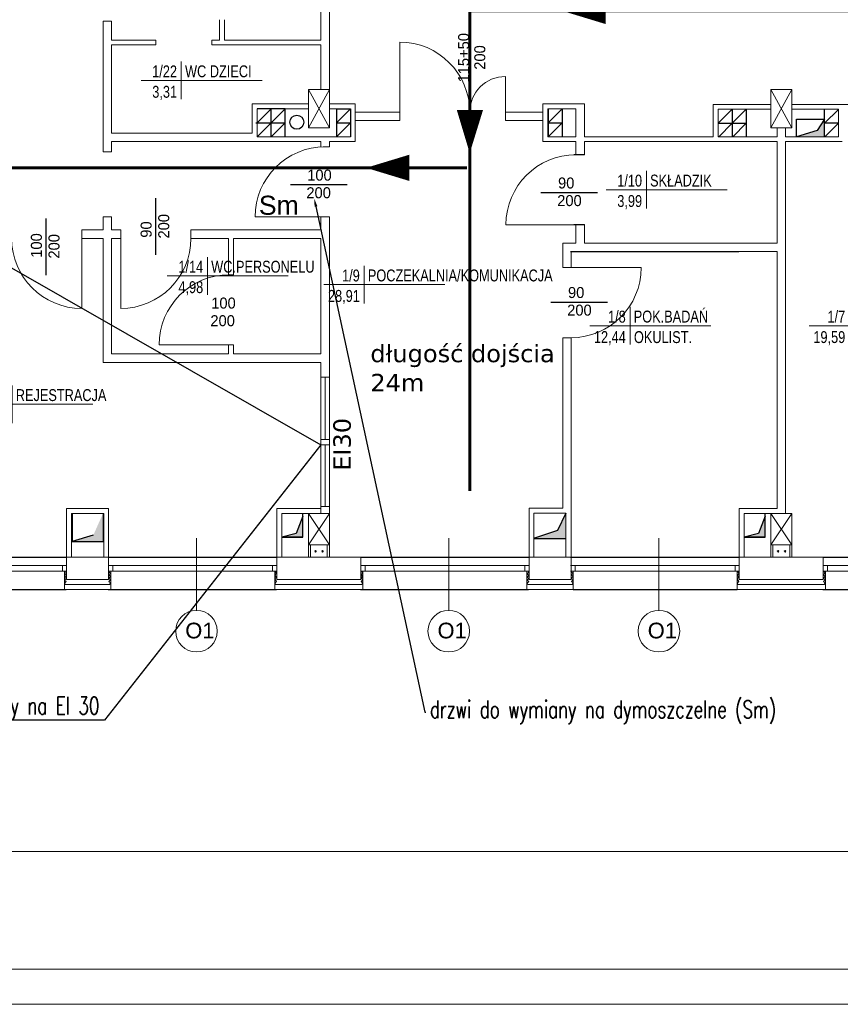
# Model space of a CAD drawing. Header units: millimetres. Extents: x 126553 to 403692, y -95821 to 38049.
# Tile 168 of 256: x 216594 to 217765, y 12157 to 13562. Entities that reach past the tile are written whole.
import ezdxf
from ezdxf import colors
from ezdxf.entities.mleader import LeaderData, LeaderLine
from ezdxf.enums import TextEntityAlignment as Align
from ezdxf.math import Vec2, Vec3

# ---------------------------------------------------------------- set-up
doc = ezdxf.new("R2010")
doc.units = ezdxf.units.MM
for name, color, linetype, lineweight in [('_(06 GRUBA)', 7, 'Continuous', 40), ('docieplenie', 6, 'Continuous', 18), ('docieplenie zew.', 6, 'Continuous', 18), ('ewakaucja', 3, 'Continuous', 50), ('OKNA', 7, 'Continuous', 13), ('opisy', 7, 'Continuous', 18), ('ramki', 250, 'Continuous', 13), ('TEREN', 1, 'Continuous', 40), ('WYMIAR', 7, 'Continuous', 18), ('ŚCIANY CIENKIE', 7, 'Continuous', 18), ('ŚCIANY GRUBE', 7, 'Continuous', 20)]:
    doc.layers.add(name, color=color, linetype=linetype, lineweight=lineweight)
doc.layers.add('KOMINY', color=94, linetype='Continuous', plot=False)
doc.layers.add('WENTYLE_WADLIWE', color=1, linetype='Continuous')
doc.layers.add('WIDOK', color=7, linetype='Continuous')
doc.styles.add('Arial', font='arial.ttf')
doc.styles.add('ROMANS', font='romans.shx', dxfattribs={"width": 0.7})
doc.styles.add('STYLE1', font='txt', dxfattribs={"width": 0.8})
doc.linetypes.add('ZIGZAG', pattern='A,0.0001,-0.2,[131,LTYPESHP.SHX,S=0.2,R=0,X=-0.2,Y=0],-0.4,[131,LTYPESHP.SHX,S=0.2,R=180,X=0.2,Y=0],-0.2', length=0.8001)
doc.dimstyles.new('A_100', dxfattribs={"dimtxt": 26, "dimasz": 2, "dimexe": 0, "dimexo": 5, "dimgap": 0.01, "dimtad": 0, "dimdec": 4, "dimrnd": 0.5, "dimdsep": 46, "dimtxsty": 'Arial', "dimblk1": 'K', "dimblk2": 'K', "dimsah": 1, "dimcen": 10, "dimse1": 1, "dimse2": 1, "dimclrd": 256, "dimclre": 256, "dimclrt": 1, "dimadec": 0, "dimazin": 0, "dimtfac": 0.5, "dimtdec": 4, "dimtmove": 0, "dimatfit": 3, "dimldrblk": 'K', "dimfxl": 1, "dimtvp": 0.75, "dimtolj": 1, "dimtzin": 0, "dimlwd": 13, "dimarcsym": 0})

# ---------------------------------------------------------------- blocks, each defined once
blk = doc.blocks.new('METKA')
for p, q in [((0, 26.9), (0, -26.9)), ((-57.4, 0), (115.4, 0))]:
    blk.add_line(p, q)
at = {"layer": 'opisy', "style": 'STYLE1', "width": 0.8, "flags": 4}
for tag, p in [('NUMER', (-6.1, 4.5)), ('POWIERZCHNIA', (-6, -24.6))]:
    blk.add_attdef(tag, text='', height=17, dxfattribs=at).set_placement(p, align=Align.RIGHT)
for tag, p in [('NAZWA', (5.3, 4.6)), ('POSADZKA', (5.6, -24.7))]:
    blk.add_attdef(tag, p, '', height=17, dxfattribs=at)
blk = doc.blocks.new('stolarka1')
at = {"layer": 'opisy', "color": 8}
blk.add_line((6731.2, -4655), (6731.2, -4757.8), dxfattribs=at)
at = {"layer": 'opisy'}
blk.add_circle((6731.2, -4787.5), 29.7, dxfattribs=at)
at = {"layer": 'opisy', "insert": (6715.2, -4775.4), "char_height": 22.4, "width": 15.9, "attachment_point": 1}
blk.add_mtext('{\\fArial|b0|i0|c238|p34;O1}', dxfattribs=at)
blk = doc.blocks.new('K')
for p, q in [((0, 10), (0, -10)), ((-10, 0), (10, 0)), ((4.24, 4.24), (-4.24, -4.24))]:
    blk.add_line(p, q)
blk.add_trace([(-4.77, -3.71), (-3.71, -4.77), (3.71, 4.77), (4.77, 3.71)])
blk = doc.blocks.new('*D2484')
at = {"layer": 'Defpoints', "color": 0, "linetype": 'ByBlock', "transparency": 16777216}
for p in [(215299.7, 12749.4), (225693.7, 12749.4), (225693.7, 12375.5)]:
    blk.add_point(p, dxfattribs=at)
at = {"layer": 'WYMIAR', "linetype": 'ByBlock', "lineweight": 13, "transparency": 16777216}
blk.add_line((215301.7, 12375.5), (225691.7, 12375.5), dxfattribs=at)
at = {"layer": 'WYMIAR', "linetype": 'ByBlock', "lineweight": 13, "transparency": 16777216, "xscale": 2, "yscale": 2, "zscale": 2, "rotation": 180}
blk.add_blockref('K', (215299.7, 12375.5), dxfattribs=at)
at = {"layer": 'WYMIAR', "linetype": 'ByBlock', "lineweight": 13, "transparency": 16777216, "xscale": 2, "yscale": 2, "zscale": 2}
blk.add_blockref('K', (225693.7, 12375.5), dxfattribs=at)
at = {"layer": 'WYMIAR', "color": 7, "linetype": 'ByBlock', "transparency": 16777216, "insert": (220496.7, 12395.5), "char_height": 26, "attachment_point": 5, "style": 'Arial'}
blk.add_mtext('\\A1;10394', dxfattribs=at)
blk = doc.blocks.new('*D2984')
at = {"layer": 'Defpoints', "color": 0, "linetype": 'ByBlock', "lineweight": -3}
for p in [(220347.7, 15996.4), (214957.2, 12749.4), (220435.7, 12749.4)]:
    blk.add_point(p, dxfattribs=at)
at = {"layer": 'WYMIAR', "linetype": 'ByBlock', "lineweight": 13}
blk.add_line((214957.2, 15994.4), (214957.2, 12751.4), dxfattribs=at)
at = {"layer": 'WYMIAR', "linetype": 'ByBlock', "lineweight": 13, "xscale": 2, "yscale": 2, "zscale": 2}
for p, rotation in [((214957.2, 15996.4), 90), ((214957.2, 12749.4), 270)]:
    blk.add_blockref('K', p, dxfattribs=dict(at, rotation=rotation))
at = {"layer": 'WYMIAR', "color": 7, "linetype": 'ByBlock', "insert": (214937.3, 14372.9), "char_height": 26, "attachment_point": 5, "rotation": 90, "style": 'Arial'}
blk.add_mtext('\\A1;3247', dxfattribs=at)

msp = doc.modelspace()

# ---------------------------------------------------------------- hatches: boundary and pattern name
at = {"layer": 'KOMINY'}
for points in [[(217742.22702, 13420.36048), (217731.81757, 13404.14579), (217702.22702, 13395.36048), (217742.22702, 13395.36048)], [(216712.72702, 12857.86048), (216698.78499, 12826.66666), (216668.72702, 12817.86048), (216712.72702, 12817.86048)], [(217373.10202, 12858.36048), (217361.32944, 12833.48213), (217327.10202, 12821.86048), (217373.10202, 12821.86048)], [(216997.72702, 12853.77008), (216988.30925, 12829.23622), (216967.72702, 12823.77008), (216997.72702, 12823.77008)], [(217657.72702, 12853.77008), (217648.30925, 12829.23622), (217627.72702, 12823.77008), (217657.72702, 12823.77008)]]:
    msp.add_hatch(color=0, dxfattribs=at).paths.add_polyline_path(points)

# ---------------------------------------------------------------- linework, layer by layer
at = {"layer": 'docieplenie', "color": 0, "linetype": 'ZIGZAG'}
for p, q in [((216657.92865, 12771.70882), (216660.50037, 12774.2009)), ((216660.50037, 12774.2009), (216659.25347, 12775.21323)), ((216720.89142, 12774.38731), (216721.75502, 12775.13764)), ((216723.51949, 12772.32389), (216720.89142, 12774.38731)), ((216720.89142, 12770.22293), (216723.51949, 12772.32389)), ((216958.08779, 12769.82997), (216960.44247, 12772.37917)), ((216960.44247, 12772.37917), (216958.21854, 12774.92828)), ((217081.18992, 12770.33605), (217083.44306, 12773.1665)), ((217083.44306, 12773.1665), (217081.25435, 12775.16067)), ((217317.92865, 12771.70882), (217320.50037, 12774.2009)), ((217320.50037, 12774.2009), (217319.25347, 12775.21323)), ((217380.89142, 12774.38731), (217381.75502, 12775.13764)), ((217383.51949, 12772.32389), (217380.89142, 12774.38731)), ((217380.89142, 12770.22293), (217383.51949, 12772.32389)), ((217618.08779, 12769.82997), (217620.44247, 12772.37917)), ((217620.44247, 12772.37917), (217618.21854, 12774.92828)), ((217741.18992, 12770.33605), (217743.44306, 12773.1665)), ((217743.44306, 12773.1665), (217741.25435, 12775.16067)), ((216657.87715, 12762.43488), (216660.52341, 12764.81093)), ((216660.22376, 12760.60647), (216657.87715, 12762.43488)), ((216657.91559, 12766.76537), (216660.52033, 12769.27379)), ((216660.52341, 12764.81093), (216657.91559, 12766.76537)), ((216657.91706, 12758.07933), (216660.22376, 12760.60647)), ((216659.20842, 12756.41124), (216657.91706, 12758.07933)), ((216660.52033, 12769.27379), (216657.92865, 12771.70882)), ((216720.86852, 12765.43364), (216723.48192, 12767.7843)), ((216723.46871, 12763.28065), (216720.86852, 12765.43364)), ((216723.48192, 12767.7843), (216720.89142, 12770.22293)), ((216721.12856, 12760.79359), (216723.46871, 12763.28065)), ((216723.58024, 12758.90041), (216721.12856, 12760.79359)), ((216722.05306, 12756.41124), (216723.58024, 12758.90041)), ((216957.9519, 12764.30459), (216960.37717, 12766.95407)), ((216960.20856, 12760.90565), (216957.9519, 12764.30459)), ((216957.98462, 12758.38924), (216960.20856, 12760.90565)), ((216959.16578, 12756.38883), (216957.98462, 12758.38924)), ((216960.37717, 12766.95407), (216958.08779, 12769.82997)), ((217083.24994, 12767.82719), (217081.18992, 12770.33605)), ((217081.18992, 12765.38275), (217083.24994, 12767.82719)), ((217083.31436, 12763.64584), (217081.18992, 12765.38275)), ((217081.18992, 12760.81539), (217083.31436, 12763.64584)), ((217083.24994, 12758.69255), (217081.18992, 12760.81539)), ((217081.89812, 12756.38883), (217083.24994, 12758.69255)), ((217317.87715, 12762.43488), (217320.52341, 12764.81093)), ((217320.22376, 12760.60647), (217317.87715, 12762.43488)), ((217317.91559, 12766.76537), (217320.52033, 12769.27379)), ((217320.52341, 12764.81093), (217317.91559, 12766.76537)), ((217317.91706, 12758.07933), (217320.22376, 12760.60647)), ((217319.20842, 12756.41124), (217317.91706, 12758.07933)), ((217320.52033, 12769.27379), (217317.92865, 12771.70882)), ((217380.86852, 12765.43364), (217383.48192, 12767.7843)), ((217383.46871, 12763.28065), (217380.86852, 12765.43364)), ((217383.48192, 12767.7843), (217380.89142, 12770.22293)), ((217381.12856, 12760.79359), (217383.46871, 12763.28065)), ((217383.58024, 12758.90041), (217381.12856, 12760.79359)), ((217382.05306, 12756.41124), (217383.58024, 12758.90041)), ((217617.9519, 12764.30459), (217620.37717, 12766.95407)), ((217620.20856, 12760.90565), (217617.9519, 12764.30459)), ((217617.98462, 12758.38924), (217620.20856, 12760.90565)), ((217619.16578, 12756.38883), (217617.98462, 12758.38924)), ((217620.37717, 12766.95407), (217618.08779, 12769.82997)), ((217743.24994, 12767.82719), (217741.18992, 12770.33605)), ((217741.18992, 12765.38275), (217743.24994, 12767.82719)), ((217743.31436, 12763.64584), (217741.18992, 12765.38275)), ((217741.18992, 12760.81539), (217743.31436, 12763.64584)), ((217743.24994, 12758.69255), (217741.18992, 12760.81539)), ((217741.89812, 12756.38883), (217743.24994, 12758.69255)), ((216659.20842, 12756.41124), (216722.05306, 12756.41124)), ((216959.16578, 12756.38883), (217081.89812, 12756.38883)), ((217319.20842, 12756.41124), (217382.05306, 12756.41124)), ((217619.16578, 12756.38883), (217741.89812, 12756.38883))]:
    msp.add_line(p, q, dxfattribs=at)
at = {"layer": 'docieplenie', "color": 0}
for p, q in [((216957.72702, 12775.36048), (216957.72702, 12763.36048)), ((217083.72702, 12749.36048), (217083.72702, 12775.36048)), ((217083.72702, 12749.36048), (217083.72702, 12775.36048)), ((217617.72702, 12775.36048), (217617.72702, 12749.36048)), ((217743.72702, 12749.36048), (217743.72702, 12775.36048))]:
    msp.add_line(p, q, dxfattribs=at)
for points in [[(217136.18646, 13430.83104), (217136.18646, 13530.33104)], [(217287.18646, 13430.83104), (217287.18646, 13481.33104)]]:
    msp.add_lwpolyline(points, dxfattribs=at)
at = {"layer": 'docieplenie', "color": 0, "lineweight": 30}
for points in [[(216980.33513, 13326.99019), (217061.20308, 13326.99019)], [(216787.93737, 13226.63998), (216787.93737, 13307.50793)], [(217337.48794, 13315.64398), (217418.35588, 13315.64398)], [(216631.32314, 13198.03688), (216631.32314, 13278.90482)], [(217351.71885, 13159.30983), (217432.5868, 13159.30983)]]:
    msp.add_lwpolyline(points, dxfattribs=at)
at = {"layer": 'docieplenie', "color": 0, "lineweight": 0}
for points in [[(217029.72702, 13280.95705), (216929.72702, 13280.95705)], [(217387.72702, 13269.76391), (217287.72702, 13269.76391)], [(216682.23787, 13250.36048), (216682.23787, 13150.36048)], [(216738.09836, 13250.36048), (216738.09836, 13150.36048)], [(217380.72702, 13208.56385), (217480.72702, 13208.56385)], [(216892.72702, 13098.3582), (216792.72702, 13098.3582)]]:
    msp.add_lwpolyline(points, dxfattribs=at)
at = {"layer": 'docieplenie', "color": 0}
for centre, radius, start, end in [((217136.18646, 13430.33104), 100, 0, 90), ((217287.18646, 13430.33104), 51, 90, 180)]:
    msp.add_arc(centre, radius, start, end, dxfattribs=at)
at = {"layer": 'docieplenie', "color": 0, "lineweight": 0}
for centre, start, end in [((217029.72702, 13280.95705), 90, 180), ((217387.72702, 13269.76391), 90, 180), ((216682.23787, 13250.36048), 180, 270), ((216738.09836, 13250.36048), 270, 0), ((217380.72702, 13208.56385), 270, 0), ((216892.72702, 13098.3582), 90, 180)]:
    msp.add_arc(centre, 100, start, end, dxfattribs=at)
at = {"layer": 'docieplenie zew.', "color": 0}
for p, q in [((216660.72702, 12775.36048), (216657.72702, 12775.36048)), ((216657.72702, 12775.36048), (216657.72702, 12749.36048)), ((216723.72702, 12775.36048), (216720.72702, 12775.36048)), ((216723.72702, 12749.36048), (216723.72702, 12775.36048)), ((216960.72702, 12775.36048), (216957.72702, 12775.36048)), ((216957.72702, 12775.36048), (216957.72702, 12749.36048)), ((216960.72702, 12775.36048), (216957.72702, 12775.36048)), ((216957.72702, 12775.36048), (216957.72702, 12749.36048)), ((216960.72702, 12775.36048), (216957.72702, 12775.36048)), ((217083.72702, 12775.36048), (217080.72702, 12775.36048)), ((217083.72702, 12775.36048), (217080.72702, 12775.36048)), ((217083.72702, 12775.36048), (217080.72702, 12775.36048)), ((217083.72702, 12749.36048), (217083.72702, 12775.36048)), ((217320.72702, 12775.36048), (217317.72702, 12775.36048)), ((217317.72702, 12775.36048), (217317.72702, 12749.36048)), ((217383.72702, 12775.36048), (217380.72702, 12775.36048)), ((217383.72702, 12749.36048), (217383.72702, 12775.36048)), ((217620.72702, 12775.36048), (217617.72702, 12775.36048)), ((217620.72702, 12775.36048), (217617.72702, 12775.36048)), ((217617.72702, 12775.36048), (217617.72702, 12763.36048)), ((217743.72702, 12775.36048), (217740.72702, 12775.36048)), ((217743.72702, 12775.36048), (217740.72702, 12775.36048)), ((217743.72702, 12749.36048), (217743.72702, 12775.36048)), ((216957.72702, 12763.36048), (216957.72702, 12749.36048)), ((217617.72702, 12763.36048), (217617.72702, 12749.36048)), ((216657.72702, 12749.36048), (216720.72702, 12749.36048)), ((216720.72702, 12749.36048), (216723.72702, 12749.36048)), ((216957.72702, 12749.36048), (217080.72702, 12749.36048)), ((216957.72702, 12749.36048), (217080.72702, 12749.36048)), ((216957.72702, 12749.36048), (217080.72702, 12749.36048)), ((217080.72702, 12749.36048), (217083.72702, 12749.36048)), ((217080.72702, 12749.36048), (217083.72702, 12749.36048)), ((217080.72702, 12749.36048), (217083.72702, 12749.36048)), ((217317.72702, 12749.36048), (217380.72702, 12749.36048)), ((217380.72702, 12749.36048), (217383.72702, 12749.36048)), ((217617.72702, 12749.36048), (217740.72702, 12749.36048)), ((217617.72702, 12749.36048), (217740.72702, 12749.36048)), ((217740.72702, 12749.36048), (217743.72702, 12749.36048)), ((217740.72702, 12749.36048), (217743.72702, 12749.36048))]:
    msp.add_line(p, q, dxfattribs=at)
at = {"layer": 'ewakaucja', "color": 3, "lineweight": 60}
for points in [[(217368.46243, 13574.859, 0, 37.5, 0), (217430.16567, 13574.859, 37.5, 37.5, 0)], [(217236.05905, 13371.9666, 0, 37.5, 0), (217236.31388, 13433.66932, 37.5, 37.5, 0)], [(217088.19863, 13350.98534, 0, 37.5, 0), (217149.90187, 13350.98534, 37.5, 37.5, 0)]]:
    msp.add_lwpolyline(points, format="xyseb", dxfattribs=at)
for points in [[(217236.18646, 12889.88599), (217236.18646, 13574.859), (218486.03612, 13574.859)], [(217232.03266, 13350.98534), (215462.93369, 13350.98534)], [(217232.03266, 13350.98534), (216930.75459, 13350.98534)]]:
    msp.add_lwpolyline(points, dxfattribs=at)
at = {"layer": 'KOMINY', "color": 0}
for p, q in [((216972.72702, 13435.36048), (216932.72702, 13395.36048)), ((216952.72702, 13435.36048), (216932.72702, 13415.36048)), ((216972.72702, 13435.36048), (216932.72702, 13435.36048)), ((216952.72702, 13395.36048), (216952.72702, 13435.36048)), ((216972.72702, 13395.36048), (216972.72702, 13435.36048)), ((217045.72702, 13435.36048), (217045.72702, 13395.36048)), ((217065.72702, 13435.36048), (217045.72702, 13415.36048)), ((217045.72702, 13435.36048), (217065.72702, 13435.36048)), ((217045.72702, 13435.36048), (217045.72702, 13395.36048)), ((217065.72702, 13435.36048), (217045.72702, 13415.36048)), ((217065.72702, 13435.36048), (217065.72702, 13395.36048)), ((217347.97526, 13435.36048), (217347.97526, 13395.36048)), ((217367.97526, 13435.36048), (217347.97526, 13415.36048)), ((217347.97526, 13435.36048), (217347.97526, 13395.36048)), ((217367.97526, 13435.36048), (217347.97526, 13415.36048)), ((217367.97526, 13435.36048), (217367.97526, 13395.36048)), ((217610.72702, 13434.55581), (217590.72702, 13414.55581)), ((217610.72702, 13434.55581), (217610.72702, 13395.36048)), ((217630.72702, 13434.55581), (217610.72702, 13414.55581)), ((217630.72702, 13434.55581), (217630.72702, 13395.36048)), ((217742.22702, 13395.36048), (217742.22702, 13434.44418)), ((217762.22702, 13434.44418), (217742.22702, 13414.49999)), ((217702.22702, 13395.36048), (217702.22702, 13420.36048)), ((217702.22702, 13420.36048), (217742.22702, 13420.36048)), ((217742.22702, 13420.36048), (217731.81757, 13404.14579)), ((216930.72702, 13415.36048), (216970.72702, 13415.36048)), ((216932.72702, 13415.36048), (216972.72702, 13415.36048)), ((216972.72702, 13415.36048), (216952.72702, 13395.36048)), ((217045.72702, 13415.36048), (217065.72702, 13415.36048)), ((217065.72702, 13415.36048), (217045.72702, 13395.36048)), ((217045.72702, 13415.36048), (217065.72702, 13415.36048)), ((217065.72702, 13415.36048), (217045.72702, 13395.36048)), ((217347.97526, 13415.36048), (217367.97526, 13415.36048)), ((217367.97526, 13415.36048), (217347.97526, 13395.36048)), ((217347.97526, 13415.36048), (217367.97526, 13415.36048)), ((217367.97526, 13415.36048), (217347.97526, 13395.36048)), ((217590.72702, 13414.55581), (217630.72702, 13414.55581)), ((217610.72702, 13414.55581), (217591.53169, 13395.36048)), ((217630.72702, 13414.55581), (217611.53169, 13395.36048)), ((217762.22702, 13414.49999), (217742.22702, 13414.49999)), ((217762.22702, 13414.49999), (217743.03394, 13395.36048)), ((217731.81757, 13404.14579), (217702.22702, 13395.36048)), ((216668.72702, 12857.86048), (216668.72702, 12817.86048)), ((216712.72702, 12857.86048), (216712.72702, 12817.86048)), ((216997.72702, 12823.77008), (216997.72702, 12857.86048)), ((217373.10202, 12858.36048), (217361.32944, 12833.48213)), ((217657.72702, 12823.77008), (217657.72702, 12857.86048)), ((216997.72702, 12853.77008), (216988.30925, 12829.23622)), ((216997.72702, 12853.77008), (216988.30925, 12829.23622)), ((217657.72702, 12853.77008), (217648.30925, 12829.23622)), ((217657.72702, 12853.77008), (217648.30925, 12829.23622)), ((216988.30925, 12829.23622), (216967.72702, 12823.77008)), ((217361.32944, 12833.48213), (217327.10202, 12821.86048)), ((217648.30925, 12829.23622), (217627.72702, 12823.77008)), ((216698.78499, 12826.66666), (216668.72702, 12817.86048)), ((216668.72702, 12817.86048), (216712.72702, 12817.86048)), ((216992.88555, 12823.77008), (216967.72702, 12823.77008)), ((216997.72702, 12823.77008), (216967.72702, 12823.77008)), ((216967.72702, 12823.77008), (216997.72702, 12823.77008)), ((217327.10202, 12821.86048), (217373.10202, 12821.86048)), ((217652.88555, 12823.77008), (217627.72702, 12823.77008)), ((217657.72702, 12823.77008), (217627.72702, 12823.77008)), ((217627.72702, 12823.77008), (217657.72702, 12823.77008))]:
    msp.add_line(p, q, dxfattribs=at)
msp.add_circle((216989.35903, 13416.07088), 10, dxfattribs=at)
at = {"layer": 'OKNA', "color": 4}
for p, q in [((217023.72702, 13052.08239), (217023.72702, 12867.67178)), ((217029.66337, 13052.08239), (217029.66337, 12963.3697)), ((217035.72702, 13052.08239), (217035.72702, 12867.67178)), ((217029.66337, 12955.62144), (217029.66337, 12867.67178))]:
    msp.add_line(p, q, dxfattribs=at)
at = {"layer": 'OKNA', "color": 0}
for p, q in [((216420.10202, 12783.36048), (216660.10202, 12783.36048)), ((216420.10202, 12775.36048), (216660.10202, 12775.36048)), ((216654.72702, 12775.36048), (216654.72702, 12783.36048)), ((216720.10202, 12783.36048), (216960.10202, 12783.36048)), ((216720.10202, 12775.36048), (216960.10202, 12775.36048)), ((216726.72702, 12775.36048), (216726.72702, 12783.36048)), ((216954.72702, 12775.36048), (216954.72702, 12783.36048)), ((217080.10202, 12783.36048), (217320.10202, 12783.36048)), ((217080.10202, 12775.36048), (217320.10202, 12775.36048)), ((217086.72702, 12775.36048), (217086.72702, 12783.36048)), ((217314.72702, 12775.36048), (217314.72702, 12783.36048)), ((217380.10202, 12783.36048), (217620.10202, 12783.36048)), ((217380.10202, 12775.36048), (217620.10202, 12775.36048)), ((217386.72702, 12775.36048), (217386.72702, 12783.36048)), ((217614.72702, 12775.36048), (217614.72702, 12783.36048)), ((217740.10202, 12783.36048), (217980.10202, 12783.36048)), ((217740.10202, 12775.36048), (217980.10202, 12775.36048)), ((217746.72702, 12775.36048), (217746.72702, 12783.36048))]:
    msp.add_line(p, q, dxfattribs=at)
at = {"layer": 'ramki', "color": 0, "ltscale": 0.6}
for points in [[(214683.31194, 16357.33162), (227587.02727, 16357.33162), (227587.02727, 12157.33162), (214683.31194, 12157.33162)], [(214883.31194, 16307.33162), (227537.02727, 16307.33162), (227537.02727, 12207.33162), (214883.31194, 12207.33162)]]:
    msp.add_lwpolyline(points, close=True, dxfattribs=at)
at = {"layer": 'WIDOK', "color": 0}
for p, q in [((217380.10202, 13231.36048), (217620.10202, 13231.36048)), ((216420.10202, 12795.36048), (216660.10202, 12795.36048)), ((216720.10202, 12795.36048), (216960.10202, 12795.36048)), ((217080.10202, 12795.36048), (217320.10202, 12795.36048)), ((217380.10202, 12795.36048), (217620.10202, 12795.36048)), ((217740.10202, 12795.36048), (217980.10202, 12795.36048)), ((216420.10202, 12749.36048), (216660.10202, 12749.36048)), ((216720.10202, 12749.36048), (216960.10202, 12749.36048)), ((217080.10202, 12749.36048), (217320.10202, 12749.36048)), ((217383.72702, 12749.36048), (217617.72702, 12749.36048)), ((217740.10202, 12749.36048), (217980.10202, 12749.36048))]:
    msp.add_line(p, q, dxfattribs=at)
at = {"layer": 'ŚCIANY CIENKIE', "color": 0}
for p, q in [((217035.72702, 13462.86048), (217005.72702, 13407.86048)), ((217005.72702, 13462.86048), (217035.72702, 13407.86048)), ((217695.72702, 13462.86048), (217665.72702, 13407.86048)), ((217665.72702, 13462.86048), (217695.72702, 13407.86048)), ((217035.72702, 12857.86048), (217005.72702, 12812.86048)), ((217005.72702, 12857.86048), (217035.72702, 12812.86048)), ((217695.72702, 12857.86048), (217665.72702, 12812.86048)), ((217665.72702, 12857.86048), (217695.72702, 12812.86048))]:
    msp.add_line(p, q, dxfattribs=at)
at = {"layer": 'ŚCIANY GRUBE', "color": 0}
for p, q in [((217023.72702, 13647.86048), (217023.72702, 13533.36048)), ((217035.72702, 13647.86048), (217035.72702, 13407.86048)), ((216712.72702, 13560.5105), (216724.72702, 13560.5105)), ((216712.72702, 13560.5105), (216712.72702, 13373.83063)), ((216724.72702, 13560.5105), (216724.72702, 13533.36048)), ((216878.94972, 13562.38393), (216878.94972, 13533.36048)), ((216885.94972, 13562.38393), (216885.94972, 13533.36048)), ((216724.72702, 13533.36048), (216788.02768, 13533.36048)), ((216788.02768, 13533.36048), (216788.02768, 13526.36048)), ((216868.02768, 13533.36048), (216868.02768, 13526.36048)), ((216868.02768, 13533.36048), (216878.94972, 13533.36048)), ((216885.94972, 13533.36048), (217023.72702, 13533.36048)), ((216724.72702, 13526.36048), (216788.02768, 13526.36048)), ((216724.72702, 13526.36048), (216724.72702, 13400.36048)), ((216868.02768, 13526.36048), (217023.72702, 13526.36048)), ((217023.72702, 13526.36048), (217023.72702, 13462.86048)), ((217005.72702, 13462.86048), (217005.72702, 13407.86048)), ((217005.72702, 13462.86048), (217035.72702, 13462.86048)), ((217035.72702, 13407.86048), (217035.72702, 13462.86048)), ((217665.72702, 13462.86048), (217665.72702, 13407.86048)), ((217665.72702, 13462.86048), (217695.72702, 13462.86048)), ((217695.72702, 13407.86048), (217695.72702, 13462.86048)), ((216925.72702, 13442.36048), (216925.72702, 13400.36048)), ((216925.72702, 13442.36048), (217005.72702, 13442.36048)), ((216932.72702, 13435.36048), (217005.72702, 13435.36048)), ((216932.72702, 13435.36048), (216932.72702, 13395.36048)), ((217035.72702, 13442.36048), (217072.72702, 13442.36048)), ((217035.72702, 13435.36048), (217065.72702, 13435.36048)), ((217065.72702, 13435.36048), (217045.72702, 13435.36048)), ((217065.72702, 13395.36048), (217065.72702, 13435.36048)), ((217072.72702, 13388.36048), (217072.72702, 13442.36048)), ((217399.72702, 13442.36048), (217340.62562, 13442.36048)), ((217340.62562, 13388.36048), (217340.62562, 13442.36048)), ((217387.72702, 13435.36048), (217347.62562, 13435.36048)), ((217347.62562, 13395.36048), (217347.62562, 13435.36048)), ((217387.72702, 13395.36048), (217387.72702, 13435.36048)), ((217399.72702, 13395.36048), (217399.72702, 13442.36048)), ((217583.72702, 13441.55581), (217583.72702, 13395.36048)), ((217583.72702, 13441.55581), (217665.72702, 13441.55581)), ((217590.72702, 13434.55581), (217665.72702, 13434.55581)), ((217590.72702, 13434.55581), (217590.72702, 13395.36048)), ((217695.72702, 13441.55581), (217870.72702, 13441.55581)), ((217695.72702, 13434.55581), (217762.22702, 13434.55581)), ((217762.22702, 13395.36048), (217762.22702, 13434.55581)), ((217072.72702, 13430.33104), (217136.18646, 13430.33104)), ((217072.72702, 13418.33104), (217136.18646, 13418.33104)), ((217136.18646, 13430.33104), (217131.18646, 13430.33104)), ((217136.18646, 13430.33104), (217136.18646, 13418.33104)), ((217340.62562, 13430.33104), (217287.18646, 13430.33104)), ((217287.18646, 13430.33104), (217287.18646, 13418.33104)), ((217287.18646, 13418.33104), (217340.62562, 13418.33104)), ((217005.72702, 13407.86048), (217035.72702, 13407.86048)), ((217665.72702, 13407.86048), (217695.72702, 13407.86048)), ((217674.72702, 13395.36048), (217674.72702, 13407.86048)), ((217686.72702, 13395.36048), (217686.72702, 13407.86048)), ((216724.72702, 13400.36048), (216925.72702, 13400.36048)), ((216932.72702, 13395.36048), (217028.22702, 13395.36048)), ((217028.22702, 13395.36048), (217065.72702, 13395.36048)), ((217387.72702, 13395.36048), (217347.62562, 13395.36048)), ((217583.72702, 13395.36048), (217399.72702, 13395.36048)), ((217674.72702, 13395.36048), (217590.72702, 13395.36048)), ((217762.22702, 13395.36048), (217686.72702, 13395.36048)), ((216724.72702, 13388.36048), (217023.72702, 13388.36048)), ((216724.72702, 13388.36048), (216724.72702, 13373.83063)), ((217023.72702, 13380.77689), (217023.72702, 13388.36048)), ((217035.72702, 13381.13721), (217026.72702, 13381.13721)), ((217029.72702, 13381.13721), (217035.72702, 13381.13721)), ((217035.72702, 13380.95705), (217029.72702, 13380.95705)), ((217035.72702, 13380.95705), (217029.72702, 13380.95705)), ((217035.72702, 13388.36048), (217072.72702, 13388.36048)), ((217035.72702, 13380.95705), (217035.72702, 13388.36048)), ((217387.72702, 13388.36048), (217340.62562, 13388.36048)), ((217387.72702, 13369.76391), (217387.72702, 13388.36048)), ((217674.72702, 13388.36048), (217399.72702, 13388.36048)), ((217399.72702, 13369.76391), (217399.72702, 13388.36048)), ((217674.72702, 13243.36048), (217674.72702, 13388.36048)), ((217686.72702, 13243.36048), (217686.72702, 13388.36048)), ((217767.72702, 13388.36048), (217686.72702, 13388.36048)), ((216712.72702, 13373.83063), (216724.72702, 13373.83063)), ((217384.72702, 13369.94407), (217399.72702, 13369.94407)), ((217399.72702, 13369.94407), (217384.72702, 13369.94407)), ((217399.72702, 13369.76391), (217387.72702, 13369.76391)), ((217399.72702, 13369.76391), (217387.72702, 13369.76391)), ((216712.72702, 13262.36048), (216712.72702, 13280.95705)), ((216712.72702, 13280.95705), (216724.72702, 13280.95705)), ((216724.72702, 13262.36048), (216724.72702, 13280.95705)), ((217023.72702, 13262.36048), (217023.72702, 13280.95705)), ((217023.72702, 13280.95705), (217035.72702, 13280.95705)), ((217035.72702, 13280.95705), (217026.72702, 13280.95705)), ((217035.72702, 13280.95705), (217029.72702, 13280.95705)), ((217035.72702, 13280.95705), (217029.72702, 13280.95705)), ((217035.72702, 13262.36048), (217035.72702, 13280.95705)), ((217384.72702, 13269.94407), (217399.72702, 13269.94407)), ((217399.72702, 13269.94407), (217384.72702, 13269.94407)), ((217399.72702, 13269.76391), (217384.72702, 13269.76391)), ((217387.72702, 13243.36048), (217387.72702, 13269.94407)), ((217399.72702, 13243.36048), (217399.72702, 13269.94407)), ((216682.23787, 13250.36048), (216682.23787, 13262.36048)), ((216712.72702, 13262.36048), (216682.23787, 13262.36048)), ((216682.23787, 13250.36048), (216682.23787, 13262.36048)), ((216682.23787, 13250.36048), (216682.23787, 13262.36048)), ((216682.23787, 13250.36048), (216682.23787, 13262.36048)), ((216682.23787, 13262.36048), (216682.23787, 13242.36048)), ((216682.23787, 13250.36048), (216682.23787, 13262.36048)), ((216682.23787, 13250.36048), (216682.23787, 13262.36048)), ((216682.23787, 13262.36048), (216682.23787, 13250.36048)), ((216712.72702, 13250.36048), (216682.23787, 13250.36048)), ((216712.72702, 13250.36048), (216701.22702, 13250.36048)), ((216712.72702, 13073.36048), (216712.72702, 13250.36048)), ((216738.09836, 13262.36048), (216724.72702, 13262.36048)), ((216724.72702, 13085.36048), (216724.72702, 13250.36048)), ((216738.09836, 13250.36048), (216724.72702, 13250.36048)), ((216738.09836, 13250.36048), (216738.09836, 13262.36048)), ((216738.09836, 13250.36048), (216738.09836, 13262.36048)), ((216738.09836, 13250.36048), (216738.09836, 13262.36048)), ((216738.09836, 13262.36048), (216738.09836, 13250.36048)), ((217023.72702, 13262.36048), (216838.06296, 13262.36048)), ((216838.06296, 13262.36048), (216838.06296, 13250.36048)), ((216891.72702, 13250.36048), (216838.06296, 13250.36048)), ((216838.09836, 13262.36048), (216838.09836, 13250.36048)), ((216891.72702, 13198.3532), (216891.72702, 13250.36048)), ((216898.72702, 13198.3582), (216898.72702, 13250.36048)), ((217023.72702, 13250.36048), (216898.72702, 13250.36048)), ((217023.72702, 13085.36048), (217023.72702, 13250.36048)), ((217023.72702, 13085.36048), (217023.72702, 13250.36048)), ((217035.72702, 13052.08239), (217035.72702, 13262.36048)), ((217387.72702, 13243.36048), (217368.72702, 13243.36048)), ((217368.72702, 13208.56385), (217368.72702, 13243.36048)), ((217674.72702, 13243.36048), (217399.72702, 13243.36048)), ((217686.72702, 12857.86048), (217686.72702, 13243.36048)), ((217674.72702, 13231.36048), (217380.72702, 13231.36048)), ((217380.72702, 13208.56385), (217380.72702, 13231.36048)), ((217674.72702, 12864.86048), (217674.72702, 13231.36048)), ((217380.72702, 13208.56385), (217368.72702, 13208.56385)), ((217380.72702, 13208.56385), (217368.72702, 13208.56385)), ((216892.72702, 13198.53837), (216898.72702, 13198.3582)), ((216898.72702, 13198.3582), (216892.72702, 13198.3582)), ((216891.72702, 13085.36048), (216891.72702, 13098.3582)), ((216891.72702, 13098.3582), (216898.72702, 13098.3582)), ((216898.72702, 13085.36048), (216898.72702, 13098.3582)), ((217368.72702, 12865.36048), (217368.72702, 13108.56385)), ((217380.72702, 13108.56385), (217368.72702, 13108.56385)), ((217380.72702, 12865.36048), (217380.72702, 13108.56385)), ((216724.72702, 13085.36048), (216891.72702, 13085.36048)), ((216898.72702, 13085.36048), (217023.72702, 13085.36048)), ((216712.72702, 13073.36048), (217023.72702, 13073.36048)), ((217023.72702, 13052.08239), (217023.72702, 13073.36048)), ((217023.72702, 13052.08239), (217023.72702, 13073.36048)), ((217023.72702, 13052.08239), (217035.72702, 13052.08239)), ((216660.72702, 12795.36048), (216660.72702, 12864.86048)), ((216660.72702, 12864.86048), (216698.22702, 12864.86048)), ((216667.72702, 12795.36048), (216667.72702, 12857.86048)), ((216667.72702, 12857.86048), (216708.72702, 12857.86048)), ((216667.72702, 12857.86048), (216713.72702, 12857.86048)), ((216708.72702, 12857.86048), (216668.72702, 12857.86048)), ((216698.22702, 12864.86048), (216720.72702, 12864.86048)), ((216708.72702, 12857.86048), (216709.72702, 12857.86048)), ((216713.72702, 12857.86048), (216712.72702, 12857.86048)), ((216713.72702, 12857.86048), (216713.72702, 12795.36048)), ((216720.72702, 12795.36048), (216720.72702, 12864.86048)), ((216960.72702, 12864.86048), (217023.72702, 12864.86048)), ((216960.72702, 12864.86048), (216960.72702, 12763.36048)), ((216967.72702, 12857.86048), (216967.72702, 12795.36048)), ((216967.72702, 12857.86048), (217035.72702, 12857.86048)), ((217005.72702, 12857.86048), (217005.72702, 12812.86048)), ((217005.72702, 12857.86048), (217035.72702, 12857.86048)), ((217023.72702, 12864.86048), (217023.72702, 12867.67178)), ((217023.72702, 12857.86048), (217023.72702, 12867.67178)), ((217023.72702, 12867.67178), (217035.72702, 12867.67178)), ((217035.72702, 12857.86048), (217035.72702, 12867.67178)), ((217035.72702, 12812.86048), (217035.72702, 12857.86048)), ((217320.72702, 12795.36048), (217320.72702, 12865.36048)), ((217320.72702, 12865.36048), (217368.72702, 12865.36048)), ((217327.72702, 12795.36048), (217327.72702, 12858.36048)), ((217327.72702, 12858.36048), (217373.10202, 12858.36048)), ((217357.60202, 12858.36048), (217373.10202, 12858.36048)), ((217358.22702, 12865.36048), (217368.72702, 12865.36048)), ((217373.10202, 12795.36048), (217373.10202, 12858.36048)), ((217380.72702, 12865.36048), (217380.72702, 12763.36048)), ((217620.72702, 12864.86048), (217674.72702, 12864.86048)), ((217620.72702, 12864.86048), (217620.72702, 12763.36048)), ((217627.72702, 12857.86048), (217627.72702, 12795.36048)), ((217627.72702, 12857.86048), (217695.72702, 12857.86048)), ((217665.72702, 12857.86048), (217665.72702, 12812.86048)), ((217665.72702, 12857.86048), (217695.72702, 12857.86048)), ((217695.72702, 12812.86048), (217695.72702, 12857.86048)), ((217005.72693, 12812.86043), (217005.72693, 12795.36043)), ((217005.72702, 12812.86048), (217035.72702, 12812.86048)), ((217005.72702, 12812.86048), (217005.72702, 12795.36048)), ((217008.72693, 12812.86043), (217008.72693, 12795.36043)), ((217032.72693, 12812.86043), (217032.72693, 12795.36043)), ((217035.72693, 12812.86043), (217035.72693, 12795.36043)), ((217665.72702, 12812.86048), (217695.72702, 12812.86048)), ((217665.72702, 12812.86048), (217665.72702, 12795.36048)), ((217665.72712, 12812.86053), (217665.72712, 12795.36053)), ((217668.72702, 12812.86048), (217668.72702, 12795.36048)), ((217692.72702, 12812.86048), (217692.72702, 12795.36048)), ((217695.72702, 12812.86048), (217695.72702, 12795.36048)), ((216660.72702, 12763.36048), (216660.72702, 12795.36048)), ((216660.72702, 12795.36048), (216720.72702, 12795.36048)), ((216720.72702, 12795.36048), (216720.72702, 12763.36048)), ((216960.72702, 12763.36048), (216960.72702, 12795.36048)), ((216960.72702, 12795.36048), (217080.72702, 12795.36048)), ((217080.72702, 12795.36048), (217080.72702, 12763.36048)), ((217320.72702, 12763.36048), (217320.72702, 12795.36048)), ((217320.72702, 12795.36048), (217380.72702, 12795.36048)), ((217620.72702, 12795.36048), (217620.72702, 12763.36048)), ((217740.72702, 12795.36048), (217620.72702, 12795.36048)), ((217740.72702, 12763.36048), (217740.72702, 12795.36048)), ((216720.72702, 12763.36048), (216660.72702, 12763.36048)), ((217080.72702, 12763.36048), (216960.72702, 12763.36048)), ((217380.72702, 12763.36048), (217320.72702, 12763.36048)), ((217620.72702, 12763.36048), (217740.72702, 12763.36048))]:
    msp.add_line(p, q, dxfattribs=at)
at = {"layer": 'ŚCIANY GRUBE', "color": 4}
for p, q in [((217023.72702, 12963.3697), (217035.72702, 12963.3697)), ((217023.72702, 12955.62144), (217023.72702, 12963.3697)), ((217023.72702, 12955.62144), (217023.72702, 12963.3697)), ((217023.72702, 12955.62144), (217035.72702, 12955.62144)), ((217035.72702, 12955.62144), (217035.72702, 12963.3697))]:
    msp.add_line(p, q, dxfattribs=at)
at = {"layer": 'ŚCIANY GRUBE', "color": 0}
for centre in [(217016.05788, 12803.80639), (217026.05788, 12803.80639), (217676.05797, 12803.80644), (217686.05797, 12803.80644)]:
    msp.add_circle(centre, 1.06853, dxfattribs=at)

# ---------------------------------------------------------------- block references
at = {"layer": 'opisy', "color": 0}
ref = msp.add_blockref('METKA', (216824.40475, 13475.64263), dxfattribs=at)
ref.add_attrib('NAZWA', 'WC DZIECI', (216829.746, 13480.20163), dxfattribs={"height": 17, "style": 'STYLE1', "width": 0.8, "flags": 4})
ref.add_attrib('NUMER', '1/22', dxfattribs={"height": 17, "style": 'STYLE1', "width": 0.8, "flags": 4}).set_placement((216818.2623, 13480.11006), align=Align.RIGHT)
ref.add_attrib('POWIERZCHNIA', '3,31', dxfattribs={"height": 17, "style": 'STYLE1', "width": 0.8, "flags": 4}).set_placement((216818.36374, 13451.00486), align=Align.RIGHT)
ref = msp.add_blockref('METKA', (217488.12792, 13319.77472), dxfattribs=at)
ref.add_attrib('NAZWA', 'SKŁADZIK', (217493.46917, 13324.33371), dxfattribs={"height": 17, "style": 'STYLE1', "width": 0.8, "flags": 4})
ref.add_attrib('NUMER', '1/10', dxfattribs={"height": 17, "style": 'STYLE1', "width": 0.8, "flags": 4}).set_placement((217481.98547, 13324.24215), align=Align.RIGHT)
ref.add_attrib('POWIERZCHNIA', '3,99', dxfattribs={"height": 17, "style": 'STYLE1', "width": 0.8, "flags": 4}).set_placement((217482.08691, 13295.13695), align=Align.RIGHT)
ref = msp.add_blockref('METKA', (216861.74883, 13196.81333), dxfattribs=at)
ref.add_attrib('NAZWA', 'WC.PERSONELU', (216867.09008, 13201.37233), dxfattribs={"height": 17, "style": 'STYLE1', "width": 0.8, "flags": 4})
ref.add_attrib('NUMER', '1/14', dxfattribs={"height": 17, "style": 'STYLE1', "width": 0.8, "flags": 4}).set_placement((216855.60637, 13201.28076), align=Align.RIGHT)
ref.add_attrib('POWIERZCHNIA', '4,98', dxfattribs={"height": 17, "style": 'STYLE1', "width": 0.8, "flags": 4}).set_placement((216855.70782, 13172.17556), align=Align.RIGHT)
ref = msp.add_blockref('METKA', (217085.31959, 13184.36389), dxfattribs=at)
ref.add_attrib('NAZWA', 'POCZEKALNIA/KOMUNIKACJA', (217090.66083, 13188.92288), dxfattribs={"height": 17, "style": 'STYLE1', "width": 0.8, "flags": 4})
ref.add_attrib('NUMER', '1/9', dxfattribs={"height": 17, "style": 'STYLE1', "width": 0.8, "flags": 4}).set_placement((217079.17713, 13188.83132), align=Align.RIGHT)
ref.add_attrib('POWIERZCHNIA', '28,91', dxfattribs={"height": 17, "style": 'STYLE1', "width": 0.8, "flags": 4}).set_placement((217079.27858, 13159.72612), align=Align.RIGHT)
msp.add_blockref('METKA', (217464.85151, 13125.62494), dxfattribs=at).add_auto_attribs({'NAZWA': 'POK.BADAŃ', 'POSADZKA': 'OKULIST.', 'NUMER': '1/8', 'POWIERZCHNIA': '12,44'})
ref = msp.add_blockref('METKA', (217778.07167, 13125.62494), dxfattribs=at)
ref.add_attrib('NAZWA', 'GAB.BADAŃ', (217783.41292, 13130.18393), dxfattribs={"height": 17, "style": 'STYLE1', "width": 0.8, "flags": 4})
ref.add_attrib('NUMER', '1/7', dxfattribs={"height": 17, "style": 'STYLE1', "width": 0.8, "flags": 4}).set_placement((217771.92921, 13130.09237), align=Align.RIGHT)
ref.add_attrib('POWIERZCHNIA', '19,59', dxfattribs={"height": 17, "style": 'STYLE1', "width": 0.8, "flags": 4}).set_placement((217772.03066, 13100.98717), align=Align.RIGHT)
ref = msp.add_blockref('METKA', (216582.86807, 13013.60297), dxfattribs=at)
ref.add_attrib('NAZWA', 'REJESTRACJA', (216588.20932, 13018.16197), dxfattribs={"height": 17, "style": 'STYLE1', "width": 0.8, "flags": 4})
ref.add_attrib('NUMER', '1/15', dxfattribs={"height": 17, "style": 'STYLE1', "width": 0.8, "flags": 4}).set_placement((216576.72561, 13018.0704), align=Align.RIGHT)
ref.add_attrib('POWIERZCHNIA', '22,76', dxfattribs={"height": 17, "style": 'STYLE1', "width": 0.8, "flags": 4}).set_placement((216576.82706, 12988.9652), align=Align.RIGHT)
at = {"layer": 'TEREN', "color": 0}
for p in [(210114.88685, 17477.31521), (210474.88685, 17477.31521), (210774.88685, 17477.31521)]:
    msp.add_blockref('stolarka1', p, dxfattribs=at)

# ---------------------------------------------------------------- texts
at = {"layer": 'opisy', "color": 0, "char_height": 15.68, "width": 11.13, "attachment_point": 1, "rotation": 90}
for s, insert in [('115+50', (217219.56293, 13472.78422)), ('200', (217242.58552, 13490.93012)), ('200', (216791.49742, 13250.08012)), ('90', (216766.35444, 13251.268)), ('100', (216609.74021, 13222.66489)), ('200', (216634.88319, 13221.47701))]:
    msp.add_mtext(s, dxfattribs=dict(at, insert=insert))
at = {"layer": 'opisy', "color": 0, "char_height": 15.68, "width": 11.13, "attachment_point": 1}
for s, insert in [('100', (217004.11596, 13348.42004)), ('90', (217362.11596, 13337.22691)), ('200', (217002.92808, 13323.27705)), ('200', (217360.92808, 13312.08392)), ('90', (217376.34687, 13180.89276)), ('100', (216867.11596, 13165.8212)), ('200', (217375.15899, 13155.74977)), ('200', (216865.92808, 13140.67821))]:
    msp.add_mtext(s, dxfattribs=dict(at, insert=insert))
at = {"layer": 'opisy', "color": 1, "true_color": 0xff0000, "insert": (217094.26042, 13098.63095), "char_height": 25, "width": 670.8506442, "attachment_point": 1}
msp.add_mtext('{\\fVerdana|b0|i0|c238|p34;długość dojścia \\P24m}', dxfattribs=at)
at = {"layer": 'opisy', "color": 1, "true_color": 0xff0000, "insert": (217041.36217, 12918.72538), "char_height": 25, "width": 44.4174403, "attachment_point": 1, "rotation": 90}
msp.add_mtext('{\\fVerdana|b0|i0|c238|p34;EI30}', dxfattribs=at)
at = {"layer": 'WENTYLE_WADLIWE', "color": 1, "true_color": 0xff0000, "insert": (216935.05275, 13356.52957), "char_height": 27.2, "width": 44.4174403, "attachment_point": 1, "style": 'Arial'}
msp.add_mtext('\\P{\\C5;Sm}', dxfattribs=at)

# ---------------------------------------------------------------- dimensions: what is measured, and where the dimension line sits
at = {"layer": 'WYMIAR', "color": 0, "linetype": 'ByBlock'}
dim = msp.add_linear_dim(base=(214957.23434, 12749.36067), p1=(220347.72702, 15996.36048), p2=(220435.72702, 12749.36067), angle=90, dimstyle='A_100', override={"dimclrt": 7, "dimtmove": 1}, dxfattribs=at)
dim.commit()
dim.dimension.update_dxf_attribs({"geometry": '*D2984', "text_midpoint": (214937.30869, 14372.86057)})
dim = msp.add_linear_dim(base=(225693.72702, 12375.54933), p1=(215299.72702, 12749.36048), p2=(225693.72702, 12749.36048), dimstyle='A_100', override={"dimclrt": 7, "dimtmove": 1}, dxfattribs=at)
dim.commit()
dim.dimension.update_dxf_attribs({"geometry": '*D2484', "text_midpoint": (220496.72702, 12395.47498)})

# ---------------------------------------------------------------- leaders
at = {"layer": '_(06 GRUBA)', "color": 5, "lineweight": -3}
ml = msp.add_multileader_mtext('Standard', dxfattribs=at)
ml.set_content('{\\C5;drzwi do wymiany na dymoszczelne (Sm)}', color=5, style='ROMANS')
ml.set_leader_properties()
ml.build(insert=Vec2(0, 0))
ml.multileader.update_dxf_attribs({"text_right_attachment_type": 6, "dogleg_length": 0.36, "arrow_head_size": 12, "scale": 3})
ctx = ml.context
ctx.base_point, ctx.scale, ctx.char_height, ctx.arrow_head_size, ctx.landing_gap_size, ctx.plane_origin = Vec3(217173.22319, 12574.1455), 3, 25, 12, 6, Vec3(217014.05808, 13307.59705)
ctx.right_attachment = 6
notes = []
notes.append((ctx, [(0, (1, 1, 0), (217172.14319, 12574.1455), (1, 0), 1.08, [(0, [(217014.05808, 13307.59705)], 0, [])])]))
ctx.mtext.insert, ctx.mtext.flow_direction = Vec3(217179.22319, 12590.81217), 5
ml = msp.add_multileader_mtext('Standard', dxfattribs=at)
ml.set_content('istniejące przeszklenie bezklasowe - do wymiany na EI 30', color=5, style='ROMANS')
ml.set_leader_properties()
ml.build(insert=Vec2(0, 0))
ml.multileader.update_dxf_attribs({"text_right_attachment_type": 6, "dogleg_length": 0.36, "arrow_head_size": 12, "scale": 3})
ctx = ml.context
ctx.base_point, ctx.scale, ctx.char_height, ctx.arrow_head_size, ctx.landing_gap_size, ctx.plane_origin = Vec3(215892.38379, 12579.32749), 3, 25, 12, 6, Vec3(216498.15195, 13256.04092)
ctx.right_attachment, ctx.text_align_type = 6, 2
notes.append((ctx, [(0, (1, 1, 0), (216714.63045, 12562.66082), (-1, 0), 1.08, [(1, [(216498.15195, 13256.04092), (217023.72702, 12955.62144)], 0, [])])]))
ctx.mtext.insert, ctx.mtext.alignment, ctx.mtext.flow_direction = Vec3(216707.55045, 12595.99415), 3, 5
for ctx, leaders in notes:
    for number, flags, end, landing, length, lines in leaders:
        leader = LeaderData()
        leader.index, (leader.has_last_leader_line, leader.has_dogleg_vector, leader.attachment_direction) = number, flags
        leader.last_leader_point, leader.dogleg_vector, leader.dogleg_length = Vec3(end), Vec3(landing), length
        for number, points, colour, breaks in lines:
            line = LeaderLine()
            line.index, line.vertices, line.color, line.breaks = number, Vec3.list(points), colors.encode_raw_color(colour), breaks
            leader.lines.append(line)
        ctx.leaders.append(leader)

doc.saveas('drawing.dxf')
